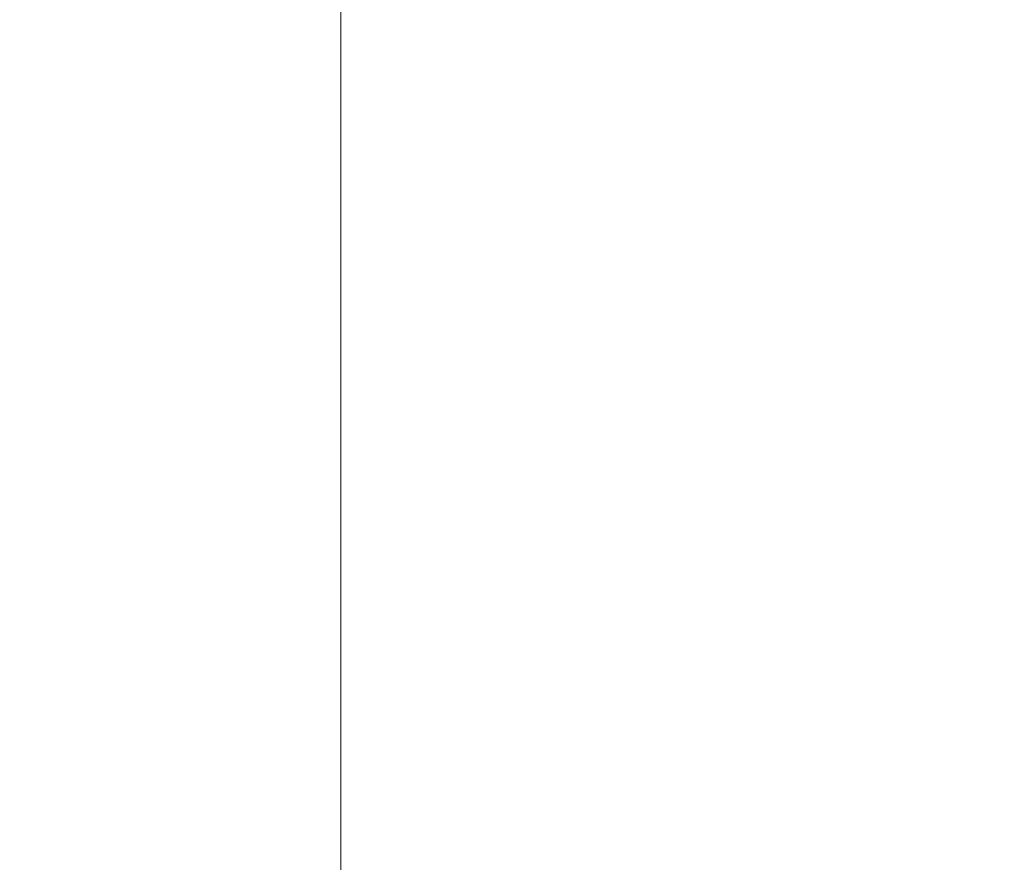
# Model space of a CAD drawing. Header units: millimetres. Extents: x -276 to 275, y -103 to 102.
# Tile 166 of 256: x -0.7131 to -0.6567, y -10.8519 to -10.8036. Entities that reach past the tile are written whole.
import ezdxf

# ---------------------------------------------------------------- set-up
doc = ezdxf.new("R2010")
doc.units = ezdxf.units.MM
doc.layers.add('G-IMPT', color=8, linetype='Continuous')

# ---------------------------------------------------------------- blocks, each defined once
blk = doc.blocks.new('QS5209_dwg-49825-View 1')
at = {"layer": 'G-IMPT', "lineweight": 9}
mesh = blk.add_polyface(dxfattribs=at)
corners = [(-1.339471, 43.875111, -10.649999), (-1.339471, 43.875111, -10.85), (-0.828748, 41.631361, -10.594799), (1.396373, 42.218885, -10.339497), (0.732279, 44.422593, -10.084102), (-1.447223, 43.682308, -9.828625), (-0.631283, 41.529801, -9.573072), (1.491453, 42.420716, -9.317455), (0.526395, 44.510928, -9.061782), (-1.528575, 43.472714, -8.806064), (-0.41833, 41.455655, -8.550311), (-0.418334, 41.455655, -8.450311), (-0.418335, 41.455659, -8.350311), (-1.528573, 43.472719, -8.606065), (0.526401, 44.510928, -8.861783), (1.491451, 42.420712, -9.117455), (-0.631287, 41.529805, -9.373073), (-1.447221, 43.682313, -9.628625), (0.732281, 44.422593, -9.884103), (1.396372, 42.218885, -10.139497), (-0.828749, 41.631361, -10.394798), (-1.107112, 42.707013, -8.508977), (-0.973453, 42.464182, -8.678187), (-0.762724, 42.081334, -8.429644), (-1.084109, 42.753236, -10.722399), (-1.08411, 42.753236, -10.522399), (1.064326, 43.320739, -10.211799), (1.064327, 43.320739, -10.0118), (0.283813, 41.925121, -10.467148), (0.283812, 41.925121, -10.267148), (-0.357472, 44.052448, -9.956364), (-0.35747, 44.052453, -9.756364), (-1.039253, 42.606057, -9.700849), (-1.039254, 42.606057, -9.500849), (0.430085, 41.975259, -9.445264), (0.430082, 41.975259, -9.245264), (-0.50109, 43.991819, -8.933923), (-0.501086, 43.991823, -8.733924), (1.008924, 43.465824, -9.189618), (1.008926, 43.46582, -8.989619)]
mesh.append_faces([[corners[k] for k in face] for face in [(1, 25, 0)]], dxfattribs={"vtx0": -1})
mesh.append_faces([[corners[k] for k in face] for face in [(36, 37, 8), (27, 26, 18), (34, 35, 6), (20, 2, 29), (26, 27, 3), (30, 31, 4), (35, 34, 15), (37, 36, 13), (24, 25, 1), (16, 6, 35), (14, 8, 37), (32, 33, 5), (28, 29, 2), (38, 39, 7)]], dxfattribs={"vtx0": -1, "vtx1": -1})
mesh.append_faces([[corners[k] for k in face] for face in [(11, 23, 22)]], dxfattribs={"vtx0": -1, "vtx1": -1, "vtx2": -1})
mesh.append_faces([[corners[k] for k in face] for face in [(22, 23, 21), (3, 27, 19), (9, 21, 13), (7, 39, 15), (5, 33, 17)]], dxfattribs={"vtx0": -1, "vtx2": -1})
mesh.append_faces([[corners[k] for k in face] for face in [(10, 11, 22)]], dxfattribs={"vtx1": -1})
mesh.append_faces([[corners[k] for k in face] for face in [(24, 2, 20), (28, 3, 19), (19, 29, 28), (32, 6, 16), (17, 31, 30), (20, 25, 24), (31, 18, 4), (16, 33, 32), (30, 5, 17), (34, 7, 15), (14, 39, 38), (26, 4, 18), (9, 22, 21), (36, 9, 13), (38, 8, 14)]], dxfattribs={"vtx1": -1, "vtx2": -1})
mesh.append_faces([[corners[k] for k in face] for face in [(11, 12, 23)]], dxfattribs={"vtx2": -1})
mesh = blk.add_polyface(dxfattribs=at)
corners = [(-1.268242, 43.069964, -11), (-1.268242, 43.069964, -9.5), (-0.694712, 41.936653, -9.5), (-0.694712, 41.936653, -11)]
mesh.append_faces([[corners[k] for k in face] for face in [(0, 1, 2, 3)]])
mesh = blk.add_polyface(dxfattribs=at)
corners = [(-0.694712, 41.936653, -11), (-0.694712, 41.936653, -9.5), (0.57353, 41.86669, -9.5), (0.57353, 41.86669, -11)]
mesh.append_faces([[corners[k] for k in face] for face in [(0, 1, 2, 3)]])

msp = doc.modelspace()

# ---------------------------------------------------------------- block references
at = {"layer": 'G-IMPT', "lineweight": 9, "extrusion": (0, 1, 0), "rotation": 180}
msp.add_blockref('QS5209_dwg-49825-View 1', (0, 49.87825, 0.000004), dxfattribs=at)

doc.saveas('drawing.dxf')
